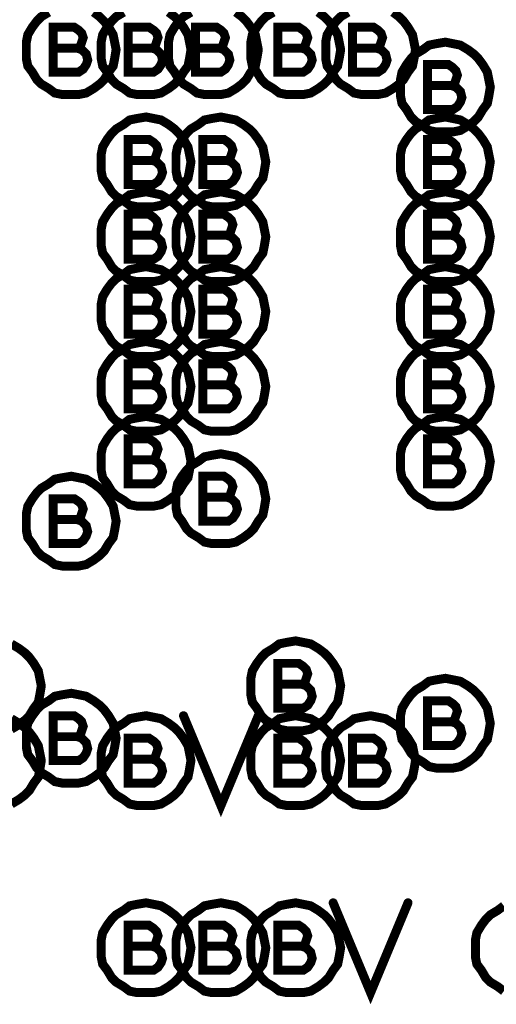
# Model space of a CAD drawing. Extents: x 28 to 61, y 24.9 to 46.
# Tile 43 of 96: x 38.121 to 38.439, y 31.397 to 32.055. Entities that reach past the tile are written whole.
import ezdxf

# ---------------------------------------------------------------- set-up
doc = ezdxf.new("R2010")
doc.units = 0
doc.layers.add('1', color=2, linetype='CONTINUOUS')

msp = doc.modelspace()

# ---------------------------------------------------------------- linework, layer by layer
at = {"layer": '1', "const_width": 0.006}
for points in [[(38.14, 32.06), (38.135, 32.057), (38.132, 32.054), (38.129, 32.05), (38.126, 32.045), (38.125, 32.04), (38.125, 32.035), (38.125, 32.029), (38.126, 32.024), (38.129, 32.02), (38.132, 32.015), (38.135, 32.012), (38.14, 32.009), (38.144, 32.006), (38.149, 32.005), (38.155, 32.005), (38.16, 32.005), (38.165, 32.006), (38.17, 32.009), (38.174, 32.012), (38.177, 32.015), (38.18, 32.02), (38.183, 32.024), (38.184, 32.029), (38.185, 32.035)], [(38.185, 32.035), (38.184, 32.04), (38.183, 32.045), (38.18, 32.05), (38.177, 32.054), (38.174, 32.057), (38.17, 32.06)], [(38.19, 32.06), (38.185, 32.057), (38.182, 32.054), (38.179, 32.05), (38.176, 32.045), (38.175, 32.04), (38.175, 32.035), (38.175, 32.029), (38.176, 32.024), (38.179, 32.02), (38.182, 32.015), (38.185, 32.012), (38.19, 32.009), (38.194, 32.006), (38.199, 32.005), (38.205, 32.005), (38.21, 32.005), (38.215, 32.006), (38.22, 32.009), (38.224, 32.012), (38.227, 32.015), (38.23, 32.02), (38.233, 32.024), (38.234, 32.029), (38.235, 32.035)], [(38.235, 32.06), (38.23, 32.057), (38.227, 32.054), (38.224, 32.05), (38.221, 32.045), (38.22, 32.04), (38.22, 32.035), (38.22, 32.029), (38.221, 32.024), (38.224, 32.02), (38.227, 32.015), (38.23, 32.012), (38.235, 32.009), (38.239, 32.006), (38.244, 32.005), (38.25, 32.005), (38.255, 32.005), (38.26, 32.006), (38.265, 32.009), (38.269, 32.012), (38.272, 32.015), (38.275, 32.02), (38.278, 32.024), (38.279, 32.029), (38.28, 32.035)], [(38.235, 32.035), (38.234, 32.04), (38.233, 32.045), (38.23, 32.05), (38.227, 32.054), (38.224, 32.057), (38.22, 32.06)], [(38.28, 32.035), (38.279, 32.04), (38.278, 32.045), (38.275, 32.05), (38.272, 32.054), (38.269, 32.057), (38.265, 32.06)], [(38.29, 32.06), (38.285, 32.057), (38.282, 32.054), (38.279, 32.05), (38.276, 32.045), (38.275, 32.04), (38.275, 32.035), (38.275, 32.029), (38.276, 32.024), (38.279, 32.02), (38.282, 32.015), (38.285, 32.012), (38.29, 32.009), (38.294, 32.006), (38.299, 32.005), (38.305, 32.005), (38.31, 32.005), (38.315, 32.006), (38.32, 32.009), (38.324, 32.012), (38.327, 32.015), (38.33, 32.02), (38.333, 32.024), (38.334, 32.029), (38.335, 32.035)], [(38.335, 32.035), (38.334, 32.04), (38.333, 32.045), (38.33, 32.05), (38.327, 32.054), (38.324, 32.057), (38.32, 32.06)], [(38.34, 32.06), (38.335, 32.057), (38.332, 32.054), (38.329, 32.05), (38.326, 32.045), (38.325, 32.04), (38.325, 32.035), (38.325, 32.029), (38.326, 32.024), (38.329, 32.02), (38.332, 32.015), (38.335, 32.012), (38.34, 32.009), (38.344, 32.006), (38.349, 32.005), (38.355, 32.005), (38.36, 32.005), (38.365, 32.006), (38.37, 32.009), (38.374, 32.012), (38.377, 32.015), (38.38, 32.02), (38.383, 32.024), (38.384, 32.029), (38.385, 32.035)], [(38.385, 32.035), (38.384, 32.04), (38.383, 32.045), (38.38, 32.05), (38.377, 32.054), (38.374, 32.057), (38.37, 32.06)], [(38.159, 32.036), (38.161, 32.037), (38.162, 32.04), (38.163, 32.043), (38.162, 32.046), (38.16, 32.048), (38.157, 32.05), (38.143, 32.05), (38.143, 32.02), (38.16, 32.02), (38.163, 32.022), (38.165, 32.025), (38.166, 32.028), (38.165, 32.032), (38.162, 32.035), (38.159, 32.036), (38.143, 32.036)], [(38.209, 32.036), (38.211, 32.037), (38.212, 32.04), (38.213, 32.043), (38.212, 32.046), (38.21, 32.048), (38.207, 32.05), (38.193, 32.05), (38.193, 32.02), (38.21, 32.02), (38.213, 32.022), (38.215, 32.025), (38.216, 32.028), (38.215, 32.032), (38.212, 32.035), (38.209, 32.036), (38.193, 32.036)], [(38.254, 32.036), (38.256, 32.037), (38.257, 32.04), (38.258, 32.043), (38.257, 32.046), (38.255, 32.048), (38.252, 32.05), (38.238, 32.05), (38.238, 32.02), (38.255, 32.02), (38.258, 32.022), (38.26, 32.025), (38.261, 32.028), (38.26, 32.032), (38.257, 32.035), (38.254, 32.036), (38.238, 32.036)], [(38.309, 32.036), (38.311, 32.037), (38.312, 32.04), (38.313, 32.043), (38.312, 32.046), (38.31, 32.048), (38.307, 32.05), (38.293, 32.05), (38.293, 32.02), (38.31, 32.02), (38.313, 32.022), (38.315, 32.025), (38.316, 32.028), (38.315, 32.032), (38.312, 32.035), (38.309, 32.036), (38.293, 32.036)], [(38.359, 32.036), (38.361, 32.037), (38.362, 32.04), (38.363, 32.043), (38.362, 32.046), (38.36, 32.048), (38.357, 32.05), (38.343, 32.05), (38.343, 32.02), (38.36, 32.02), (38.363, 32.022), (38.365, 32.025), (38.366, 32.028), (38.365, 32.032), (38.362, 32.035), (38.359, 32.036), (38.343, 32.036)], [(38.435, 32.01), (38.434, 32.015), (38.433, 32.02), (38.43, 32.025), (38.427, 32.029), (38.424, 32.032), (38.42, 32.035), (38.415, 32.038), (38.41, 32.039), (38.405, 32.04), (38.399, 32.039), (38.394, 32.038), (38.39, 32.035), (38.385, 32.032), (38.382, 32.029), (38.379, 32.025), (38.376, 32.02), (38.375, 32.015), (38.375, 32.01), (38.375, 32.004), (38.376, 31.999), (38.379, 31.995), (38.382, 31.99), (38.385, 31.987), (38.39, 31.984), (38.394, 31.981), (38.399, 31.98), (38.405, 31.98), (38.41, 31.98), (38.415, 31.981), (38.42, 31.984), (38.424, 31.987), (38.427, 31.99), (38.43, 31.995), (38.433, 31.999), (38.434, 32.004), (38.435, 32.01)], [(38.409, 32.011), (38.411, 32.012), (38.412, 32.015), (38.413, 32.018), (38.412, 32.021), (38.41, 32.023), (38.407, 32.025), (38.393, 32.025), (38.393, 31.995), (38.41, 31.995), (38.413, 31.997), (38.415, 32), (38.416, 32.003), (38.415, 32.007), (38.412, 32.01), (38.409, 32.011), (38.393, 32.011)], [(38.235, 31.96), (38.234, 31.965), (38.233, 31.97), (38.23, 31.975), (38.227, 31.979), (38.224, 31.982), (38.22, 31.985), (38.215, 31.988), (38.21, 31.989), (38.205, 31.99), (38.199, 31.989), (38.194, 31.988), (38.19, 31.985), (38.185, 31.982), (38.182, 31.979), (38.179, 31.975), (38.176, 31.97), (38.175, 31.965), (38.175, 31.96), (38.175, 31.954), (38.176, 31.949), (38.179, 31.945), (38.182, 31.94), (38.185, 31.937), (38.19, 31.934), (38.194, 31.931), (38.199, 31.93), (38.205, 31.93), (38.21, 31.93), (38.215, 31.931), (38.22, 31.934), (38.224, 31.937), (38.227, 31.94), (38.23, 31.945), (38.233, 31.949), (38.234, 31.954), (38.235, 31.96)], [(38.285, 31.96), (38.284, 31.965), (38.283, 31.97), (38.28, 31.975), (38.277, 31.979), (38.274, 31.982), (38.27, 31.985), (38.265, 31.988), (38.26, 31.989), (38.255, 31.99), (38.249, 31.989), (38.244, 31.988), (38.24, 31.985), (38.235, 31.982), (38.232, 31.979), (38.229, 31.975), (38.226, 31.97), (38.225, 31.965), (38.225, 31.96), (38.225, 31.954), (38.226, 31.949), (38.229, 31.945), (38.232, 31.94), (38.235, 31.937), (38.24, 31.934), (38.244, 31.931), (38.249, 31.93), (38.255, 31.93), (38.26, 31.93), (38.265, 31.931), (38.27, 31.934), (38.274, 31.937), (38.277, 31.94), (38.28, 31.945), (38.283, 31.949), (38.284, 31.954), (38.285, 31.96)], [(38.435, 31.96), (38.434, 31.965), (38.433, 31.97), (38.43, 31.975), (38.427, 31.979), (38.424, 31.982), (38.42, 31.985), (38.415, 31.988), (38.41, 31.989), (38.405, 31.99), (38.399, 31.989), (38.394, 31.988), (38.39, 31.985), (38.385, 31.982), (38.382, 31.979), (38.379, 31.975), (38.376, 31.97), (38.375, 31.965), (38.375, 31.96), (38.375, 31.954), (38.376, 31.949), (38.379, 31.945), (38.382, 31.94), (38.385, 31.937), (38.39, 31.934), (38.394, 31.931), (38.399, 31.93), (38.405, 31.93), (38.41, 31.93), (38.415, 31.931), (38.42, 31.934), (38.424, 31.937), (38.427, 31.94), (38.43, 31.945), (38.433, 31.949), (38.434, 31.954), (38.435, 31.96)], [(38.209, 31.961), (38.211, 31.962), (38.212, 31.965), (38.213, 31.968), (38.212, 31.971), (38.21, 31.973), (38.207, 31.975), (38.193, 31.975), (38.193, 31.945), (38.21, 31.945), (38.213, 31.947), (38.215, 31.95), (38.216, 31.953), (38.215, 31.957), (38.212, 31.96), (38.209, 31.961), (38.193, 31.961)], [(38.259, 31.961), (38.261, 31.962), (38.262, 31.965), (38.263, 31.968), (38.262, 31.971), (38.26, 31.973), (38.257, 31.975), (38.243, 31.975), (38.243, 31.945), (38.26, 31.945), (38.263, 31.947), (38.265, 31.95), (38.266, 31.953), (38.265, 31.957), (38.262, 31.96), (38.259, 31.961), (38.243, 31.961)], [(38.409, 31.961), (38.411, 31.962), (38.412, 31.965), (38.413, 31.968), (38.412, 31.971), (38.41, 31.973), (38.407, 31.975), (38.393, 31.975), (38.393, 31.945), (38.41, 31.945), (38.413, 31.947), (38.415, 31.95), (38.416, 31.953), (38.415, 31.957), (38.412, 31.96), (38.409, 31.961), (38.393, 31.961)], [(38.235, 31.91), (38.234, 31.915), (38.233, 31.92), (38.23, 31.925), (38.227, 31.929), (38.224, 31.932), (38.22, 31.935), (38.215, 31.938), (38.21, 31.939), (38.205, 31.94), (38.199, 31.939), (38.194, 31.938), (38.19, 31.935), (38.185, 31.932), (38.182, 31.929), (38.179, 31.925), (38.176, 31.92), (38.175, 31.915), (38.175, 31.91), (38.175, 31.904), (38.176, 31.899), (38.179, 31.895), (38.182, 31.89), (38.185, 31.887), (38.19, 31.884), (38.194, 31.881), (38.199, 31.88), (38.205, 31.88), (38.21, 31.88), (38.215, 31.881), (38.22, 31.884), (38.224, 31.887), (38.227, 31.89), (38.23, 31.895), (38.233, 31.899), (38.234, 31.904), (38.235, 31.91)], [(38.285, 31.91), (38.284, 31.915), (38.283, 31.92), (38.28, 31.925), (38.277, 31.929), (38.274, 31.932), (38.27, 31.935), (38.265, 31.938), (38.26, 31.939), (38.255, 31.94), (38.249, 31.939), (38.244, 31.938), (38.24, 31.935), (38.235, 31.932), (38.232, 31.929), (38.229, 31.925), (38.226, 31.92), (38.225, 31.915), (38.225, 31.91), (38.225, 31.904), (38.226, 31.899), (38.229, 31.895), (38.232, 31.89), (38.235, 31.887), (38.24, 31.884), (38.244, 31.881), (38.249, 31.88), (38.255, 31.88), (38.26, 31.88), (38.265, 31.881), (38.27, 31.884), (38.274, 31.887), (38.277, 31.89), (38.28, 31.895), (38.283, 31.899), (38.284, 31.904), (38.285, 31.91)], [(38.435, 31.91), (38.434, 31.915), (38.433, 31.92), (38.43, 31.925), (38.427, 31.929), (38.424, 31.932), (38.42, 31.935), (38.415, 31.938), (38.41, 31.939), (38.405, 31.94), (38.399, 31.939), (38.394, 31.938), (38.39, 31.935), (38.385, 31.932), (38.382, 31.929), (38.379, 31.925), (38.376, 31.92), (38.375, 31.915), (38.375, 31.91), (38.375, 31.904), (38.376, 31.899), (38.379, 31.895), (38.382, 31.89), (38.385, 31.887), (38.39, 31.884), (38.394, 31.881), (38.399, 31.88), (38.405, 31.88), (38.41, 31.88), (38.415, 31.881), (38.42, 31.884), (38.424, 31.887), (38.427, 31.89), (38.43, 31.895), (38.433, 31.899), (38.434, 31.904), (38.435, 31.91)], [(38.209, 31.911), (38.211, 31.912), (38.212, 31.915), (38.213, 31.918), (38.212, 31.921), (38.21, 31.923), (38.207, 31.925), (38.193, 31.925), (38.193, 31.895), (38.21, 31.895), (38.213, 31.897), (38.215, 31.9), (38.216, 31.903), (38.215, 31.907), (38.212, 31.91), (38.209, 31.911), (38.193, 31.911)], [(38.259, 31.911), (38.261, 31.912), (38.262, 31.915), (38.263, 31.918), (38.262, 31.921), (38.26, 31.923), (38.257, 31.925), (38.243, 31.925), (38.243, 31.895), (38.26, 31.895), (38.263, 31.897), (38.265, 31.9), (38.266, 31.903), (38.265, 31.907), (38.262, 31.91), (38.259, 31.911), (38.243, 31.911)], [(38.409, 31.911), (38.411, 31.912), (38.412, 31.915), (38.413, 31.918), (38.412, 31.921), (38.41, 31.923), (38.407, 31.925), (38.393, 31.925), (38.393, 31.895), (38.41, 31.895), (38.413, 31.897), (38.415, 31.9), (38.416, 31.903), (38.415, 31.907), (38.412, 31.91), (38.409, 31.911), (38.393, 31.911)], [(38.235, 31.86), (38.234, 31.865), (38.233, 31.87), (38.23, 31.875), (38.227, 31.879), (38.224, 31.882), (38.22, 31.885), (38.215, 31.888), (38.21, 31.889), (38.205, 31.89), (38.199, 31.889), (38.194, 31.888), (38.19, 31.885), (38.185, 31.882), (38.182, 31.879), (38.179, 31.875), (38.176, 31.87), (38.175, 31.865), (38.175, 31.86), (38.175, 31.854), (38.176, 31.849), (38.179, 31.845), (38.182, 31.84), (38.185, 31.837), (38.19, 31.834), (38.194, 31.831), (38.199, 31.83), (38.205, 31.83), (38.21, 31.83), (38.215, 31.831), (38.22, 31.834), (38.224, 31.837), (38.227, 31.84), (38.23, 31.845), (38.233, 31.849), (38.234, 31.854), (38.235, 31.86)], [(38.285, 31.86), (38.284, 31.865), (38.283, 31.87), (38.28, 31.875), (38.277, 31.879), (38.274, 31.882), (38.27, 31.885), (38.265, 31.888), (38.26, 31.889), (38.255, 31.89), (38.249, 31.889), (38.244, 31.888), (38.24, 31.885), (38.235, 31.882), (38.232, 31.879), (38.229, 31.875), (38.226, 31.87), (38.225, 31.865), (38.225, 31.86), (38.225, 31.854), (38.226, 31.849), (38.229, 31.845), (38.232, 31.84), (38.235, 31.837), (38.24, 31.834), (38.244, 31.831), (38.249, 31.83), (38.255, 31.83), (38.26, 31.83), (38.265, 31.831), (38.27, 31.834), (38.274, 31.837), (38.277, 31.84), (38.28, 31.845), (38.283, 31.849), (38.284, 31.854), (38.285, 31.86)], [(38.435, 31.86), (38.434, 31.865), (38.433, 31.87), (38.43, 31.875), (38.427, 31.879), (38.424, 31.882), (38.42, 31.885), (38.415, 31.888), (38.41, 31.889), (38.405, 31.89), (38.399, 31.889), (38.394, 31.888), (38.39, 31.885), (38.385, 31.882), (38.382, 31.879), (38.379, 31.875), (38.376, 31.87), (38.375, 31.865), (38.375, 31.86), (38.375, 31.854), (38.376, 31.849), (38.379, 31.845), (38.382, 31.84), (38.385, 31.837), (38.39, 31.834), (38.394, 31.831), (38.399, 31.83), (38.405, 31.83), (38.41, 31.83), (38.415, 31.831), (38.42, 31.834), (38.424, 31.837), (38.427, 31.84), (38.43, 31.845), (38.433, 31.849), (38.434, 31.854), (38.435, 31.86)], [(38.209, 31.861), (38.211, 31.862), (38.212, 31.865), (38.213, 31.868), (38.212, 31.871), (38.21, 31.873), (38.207, 31.875), (38.193, 31.875), (38.193, 31.845), (38.21, 31.845), (38.213, 31.847), (38.215, 31.85), (38.216, 31.853), (38.215, 31.857), (38.212, 31.86), (38.209, 31.861), (38.193, 31.861)], [(38.259, 31.861), (38.261, 31.862), (38.262, 31.865), (38.263, 31.868), (38.262, 31.871), (38.26, 31.873), (38.257, 31.875), (38.243, 31.875), (38.243, 31.845), (38.26, 31.845), (38.263, 31.847), (38.265, 31.85), (38.266, 31.853), (38.265, 31.857), (38.262, 31.86), (38.259, 31.861), (38.243, 31.861)], [(38.409, 31.861), (38.411, 31.862), (38.412, 31.865), (38.413, 31.868), (38.412, 31.871), (38.41, 31.873), (38.407, 31.875), (38.393, 31.875), (38.393, 31.845), (38.41, 31.845), (38.413, 31.847), (38.415, 31.85), (38.416, 31.853), (38.415, 31.857), (38.412, 31.86), (38.409, 31.861), (38.393, 31.861)], [(38.235, 31.81), (38.234, 31.815), (38.233, 31.82), (38.23, 31.825), (38.227, 31.829), (38.224, 31.832), (38.22, 31.835), (38.215, 31.838), (38.21, 31.839), (38.205, 31.84), (38.199, 31.839), (38.194, 31.838), (38.19, 31.835), (38.185, 31.832), (38.182, 31.829), (38.179, 31.825), (38.176, 31.82), (38.175, 31.815), (38.175, 31.81), (38.175, 31.804), (38.176, 31.799), (38.179, 31.795), (38.182, 31.79), (38.185, 31.787), (38.19, 31.784), (38.194, 31.781), (38.199, 31.78), (38.205, 31.78), (38.21, 31.78), (38.215, 31.781), (38.22, 31.784), (38.224, 31.787), (38.227, 31.79), (38.23, 31.795), (38.233, 31.799), (38.234, 31.804), (38.235, 31.81)], [(38.285, 31.81), (38.284, 31.815), (38.283, 31.82), (38.28, 31.825), (38.277, 31.829), (38.274, 31.832), (38.27, 31.835), (38.265, 31.838), (38.26, 31.839), (38.255, 31.84), (38.249, 31.839), (38.244, 31.838), (38.24, 31.835), (38.235, 31.832), (38.232, 31.829), (38.229, 31.825), (38.226, 31.82), (38.225, 31.815), (38.225, 31.81), (38.225, 31.804), (38.226, 31.799), (38.229, 31.795), (38.232, 31.79), (38.235, 31.787), (38.24, 31.784), (38.244, 31.781), (38.249, 31.78), (38.255, 31.78), (38.26, 31.78), (38.265, 31.781), (38.27, 31.784), (38.274, 31.787), (38.277, 31.79), (38.28, 31.795), (38.283, 31.799), (38.284, 31.804), (38.285, 31.81)], [(38.435, 31.81), (38.434, 31.815), (38.433, 31.82), (38.43, 31.825), (38.427, 31.829), (38.424, 31.832), (38.42, 31.835), (38.415, 31.838), (38.41, 31.839), (38.405, 31.84), (38.399, 31.839), (38.394, 31.838), (38.39, 31.835), (38.385, 31.832), (38.382, 31.829), (38.379, 31.825), (38.376, 31.82), (38.375, 31.815), (38.375, 31.81), (38.375, 31.804), (38.376, 31.799), (38.379, 31.795), (38.382, 31.79), (38.385, 31.787), (38.39, 31.784), (38.394, 31.781), (38.399, 31.78), (38.405, 31.78), (38.41, 31.78), (38.415, 31.781), (38.42, 31.784), (38.424, 31.787), (38.427, 31.79), (38.43, 31.795), (38.433, 31.799), (38.434, 31.804), (38.435, 31.81)], [(38.209, 31.811), (38.211, 31.812), (38.212, 31.815), (38.213, 31.818), (38.212, 31.821), (38.21, 31.823), (38.207, 31.825), (38.193, 31.825), (38.193, 31.795), (38.21, 31.795), (38.213, 31.797), (38.215, 31.8), (38.216, 31.803), (38.215, 31.807), (38.212, 31.81), (38.209, 31.811), (38.193, 31.811)], [(38.259, 31.811), (38.261, 31.812), (38.262, 31.815), (38.263, 31.818), (38.262, 31.821), (38.26, 31.823), (38.257, 31.825), (38.243, 31.825), (38.243, 31.795), (38.26, 31.795), (38.263, 31.797), (38.265, 31.8), (38.266, 31.803), (38.265, 31.807), (38.262, 31.81), (38.259, 31.811), (38.243, 31.811)], [(38.409, 31.811), (38.411, 31.812), (38.412, 31.815), (38.413, 31.818), (38.412, 31.821), (38.41, 31.823), (38.407, 31.825), (38.393, 31.825), (38.393, 31.795), (38.41, 31.795), (38.413, 31.797), (38.415, 31.8), (38.416, 31.803), (38.415, 31.807), (38.412, 31.81), (38.409, 31.811), (38.393, 31.811)], [(38.235, 31.76), (38.234, 31.765), (38.233, 31.77), (38.23, 31.775), (38.227, 31.779), (38.224, 31.782), (38.22, 31.785), (38.215, 31.788), (38.21, 31.789), (38.205, 31.79), (38.199, 31.789), (38.194, 31.788), (38.19, 31.785), (38.185, 31.782), (38.182, 31.779), (38.179, 31.775), (38.176, 31.77), (38.175, 31.765), (38.175, 31.76), (38.175, 31.754), (38.176, 31.749), (38.179, 31.745), (38.182, 31.74), (38.185, 31.737), (38.19, 31.734), (38.194, 31.731), (38.199, 31.73), (38.205, 31.73), (38.21, 31.73), (38.215, 31.731), (38.22, 31.734), (38.224, 31.737), (38.227, 31.74), (38.23, 31.745), (38.233, 31.749), (38.234, 31.754), (38.235, 31.76)], [(38.435, 31.76), (38.434, 31.765), (38.433, 31.77), (38.43, 31.775), (38.427, 31.779), (38.424, 31.782), (38.42, 31.785), (38.415, 31.788), (38.41, 31.789), (38.405, 31.79), (38.399, 31.789), (38.394, 31.788), (38.39, 31.785), (38.385, 31.782), (38.382, 31.779), (38.379, 31.775), (38.376, 31.77), (38.375, 31.765), (38.375, 31.76), (38.375, 31.754), (38.376, 31.749), (38.379, 31.745), (38.382, 31.74), (38.385, 31.737), (38.39, 31.734), (38.394, 31.731), (38.399, 31.73), (38.405, 31.73), (38.41, 31.73), (38.415, 31.731), (38.42, 31.734), (38.424, 31.737), (38.427, 31.74), (38.43, 31.745), (38.433, 31.749), (38.434, 31.754), (38.435, 31.76)], [(38.209, 31.761), (38.211, 31.762), (38.212, 31.765), (38.213, 31.768), (38.212, 31.771), (38.21, 31.773), (38.207, 31.775), (38.193, 31.775), (38.193, 31.745), (38.21, 31.745), (38.213, 31.747), (38.215, 31.75), (38.216, 31.753), (38.215, 31.757), (38.212, 31.76), (38.209, 31.761), (38.193, 31.761)], [(38.409, 31.761), (38.411, 31.762), (38.412, 31.765), (38.413, 31.768), (38.412, 31.771), (38.41, 31.773), (38.407, 31.775), (38.393, 31.775), (38.393, 31.745), (38.41, 31.745), (38.413, 31.747), (38.415, 31.75), (38.416, 31.753), (38.415, 31.757), (38.412, 31.76), (38.409, 31.761), (38.393, 31.761)], [(38.285, 31.735), (38.284, 31.74), (38.283, 31.745), (38.28, 31.75), (38.277, 31.754), (38.274, 31.757), (38.27, 31.76), (38.265, 31.763), (38.26, 31.764), (38.255, 31.765), (38.249, 31.764), (38.244, 31.763), (38.24, 31.76), (38.235, 31.757), (38.232, 31.754), (38.229, 31.75), (38.226, 31.745), (38.225, 31.74), (38.225, 31.735), (38.225, 31.729), (38.226, 31.724), (38.229, 31.72), (38.232, 31.715), (38.235, 31.712), (38.24, 31.709), (38.244, 31.706), (38.249, 31.705), (38.255, 31.705), (38.26, 31.705), (38.265, 31.706), (38.27, 31.709), (38.274, 31.712), (38.277, 31.715), (38.28, 31.72), (38.283, 31.724), (38.284, 31.729), (38.285, 31.735)], [(38.185, 31.72), (38.184, 31.725), (38.183, 31.73), (38.18, 31.735), (38.177, 31.739), (38.174, 31.742), (38.17, 31.745), (38.165, 31.748), (38.16, 31.749), (38.155, 31.75), (38.149, 31.749), (38.144, 31.748), (38.14, 31.745), (38.135, 31.742), (38.132, 31.739), (38.129, 31.735), (38.126, 31.73), (38.125, 31.725), (38.125, 31.72), (38.125, 31.714), (38.126, 31.709), (38.129, 31.705), (38.132, 31.7), (38.135, 31.697), (38.14, 31.694), (38.144, 31.691), (38.149, 31.69), (38.155, 31.69), (38.16, 31.69), (38.165, 31.691), (38.17, 31.694), (38.174, 31.697), (38.177, 31.7), (38.18, 31.705), (38.183, 31.709), (38.184, 31.714), (38.185, 31.72)], [(38.259, 31.736), (38.261, 31.737), (38.262, 31.74), (38.263, 31.743), (38.262, 31.746), (38.26, 31.748), (38.257, 31.75), (38.243, 31.75), (38.243, 31.72), (38.26, 31.72), (38.263, 31.722), (38.265, 31.725), (38.266, 31.728), (38.265, 31.732), (38.262, 31.735), (38.259, 31.736), (38.243, 31.736)], [(38.159, 31.721), (38.161, 31.722), (38.162, 31.725), (38.163, 31.728), (38.162, 31.731), (38.16, 31.733), (38.157, 31.735), (38.143, 31.735), (38.143, 31.705), (38.16, 31.705), (38.163, 31.707), (38.165, 31.71), (38.166, 31.713), (38.165, 31.717), (38.162, 31.72), (38.159, 31.721), (38.143, 31.721)], [(38.135, 31.61), (38.134, 31.615), (38.133, 31.62), (38.13, 31.625), (38.127, 31.629), (38.124, 31.632), (38.12, 31.635), (38.115, 31.638)], [(38.335, 31.61), (38.334, 31.615), (38.333, 31.62), (38.33, 31.625), (38.327, 31.629), (38.324, 31.632), (38.32, 31.635), (38.315, 31.638), (38.31, 31.639), (38.305, 31.64), (38.299, 31.639), (38.294, 31.638), (38.29, 31.635), (38.285, 31.632), (38.282, 31.629), (38.279, 31.625), (38.276, 31.62), (38.275, 31.615), (38.275, 31.61), (38.275, 31.604), (38.276, 31.599), (38.279, 31.595), (38.282, 31.59), (38.285, 31.587), (38.29, 31.584), (38.294, 31.581), (38.299, 31.58), (38.305, 31.58), (38.31, 31.58), (38.315, 31.581), (38.32, 31.584), (38.324, 31.587), (38.327, 31.59), (38.33, 31.595), (38.333, 31.599), (38.334, 31.604), (38.335, 31.61)], [(38.309, 31.611), (38.311, 31.612), (38.312, 31.615), (38.313, 31.618), (38.312, 31.621), (38.31, 31.623), (38.307, 31.625), (38.293, 31.625), (38.293, 31.595), (38.31, 31.595), (38.313, 31.597), (38.315, 31.6), (38.316, 31.603), (38.315, 31.607), (38.312, 31.61), (38.309, 31.611), (38.293, 31.611)], [(38.435, 31.585), (38.434, 31.59), (38.433, 31.595), (38.43, 31.6), (38.427, 31.604), (38.424, 31.607), (38.42, 31.61), (38.415, 31.613), (38.41, 31.614), (38.405, 31.615), (38.399, 31.614), (38.394, 31.613), (38.39, 31.61), (38.385, 31.607), (38.382, 31.604), (38.379, 31.6), (38.376, 31.595), (38.375, 31.59), (38.375, 31.585), (38.375, 31.579), (38.376, 31.574), (38.379, 31.57), (38.382, 31.565), (38.385, 31.562), (38.39, 31.559), (38.394, 31.556), (38.399, 31.555), (38.405, 31.555), (38.41, 31.555), (38.415, 31.556), (38.42, 31.559), (38.424, 31.562), (38.427, 31.565), (38.43, 31.57), (38.433, 31.574), (38.434, 31.579), (38.435, 31.585)], [(38.115, 31.581), (38.12, 31.584), (38.124, 31.587), (38.127, 31.59), (38.13, 31.595), (38.133, 31.599), (38.134, 31.604), (38.135, 31.61)], [(38.185, 31.575), (38.184, 31.58), (38.183, 31.585), (38.18, 31.59), (38.177, 31.594), (38.174, 31.597), (38.17, 31.6), (38.165, 31.603), (38.16, 31.604), (38.155, 31.605), (38.149, 31.604), (38.144, 31.603), (38.14, 31.6), (38.135, 31.597), (38.132, 31.594), (38.129, 31.59), (38.126, 31.585), (38.125, 31.58), (38.125, 31.575), (38.125, 31.569), (38.126, 31.564), (38.129, 31.56), (38.132, 31.555), (38.135, 31.552), (38.14, 31.549), (38.144, 31.546), (38.149, 31.545), (38.155, 31.545), (38.16, 31.545), (38.165, 31.546), (38.17, 31.549), (38.174, 31.552), (38.177, 31.555), (38.18, 31.56), (38.183, 31.564), (38.184, 31.569), (38.185, 31.575)], [(38.409, 31.586), (38.411, 31.587), (38.412, 31.59), (38.413, 31.593), (38.412, 31.596), (38.41, 31.598), (38.407, 31.6), (38.393, 31.6), (38.393, 31.57), (38.41, 31.57), (38.413, 31.572), (38.415, 31.575), (38.416, 31.578), (38.415, 31.582), (38.412, 31.585), (38.409, 31.586), (38.393, 31.586)], [(38.135, 31.56), (38.134, 31.565), (38.133, 31.57), (38.13, 31.575), (38.127, 31.579), (38.124, 31.582), (38.12, 31.585), (38.115, 31.588)], [(38.159, 31.576), (38.161, 31.577), (38.162, 31.58), (38.163, 31.583), (38.162, 31.586), (38.16, 31.588), (38.157, 31.59), (38.143, 31.59), (38.143, 31.56), (38.16, 31.56), (38.163, 31.562), (38.165, 31.565), (38.166, 31.568), (38.165, 31.572), (38.162, 31.575), (38.159, 31.576), (38.143, 31.576)], [(38.235, 31.56), (38.234, 31.565), (38.233, 31.57), (38.23, 31.575), (38.227, 31.579), (38.224, 31.582), (38.22, 31.585), (38.215, 31.588), (38.21, 31.589), (38.205, 31.59), (38.199, 31.589), (38.194, 31.588), (38.19, 31.585), (38.185, 31.582), (38.182, 31.579), (38.179, 31.575), (38.176, 31.57), (38.175, 31.565), (38.175, 31.56), (38.175, 31.554), (38.176, 31.549), (38.179, 31.545), (38.182, 31.54), (38.185, 31.537), (38.19, 31.534), (38.194, 31.531), (38.199, 31.53), (38.205, 31.53), (38.21, 31.53), (38.215, 31.531), (38.22, 31.534), (38.224, 31.537), (38.227, 31.54), (38.23, 31.545), (38.233, 31.549), (38.234, 31.554), (38.235, 31.56)], [(38.23, 31.59), (38.255, 31.53), (38.28, 31.59)], [(38.335, 31.56), (38.334, 31.565), (38.333, 31.57), (38.33, 31.575), (38.327, 31.579), (38.324, 31.582), (38.32, 31.585), (38.315, 31.588), (38.31, 31.589), (38.305, 31.59), (38.299, 31.589), (38.294, 31.588), (38.29, 31.585), (38.285, 31.582), (38.282, 31.579), (38.279, 31.575), (38.276, 31.57), (38.275, 31.565), (38.275, 31.56), (38.275, 31.554), (38.276, 31.549), (38.279, 31.545), (38.282, 31.54), (38.285, 31.537), (38.29, 31.534), (38.294, 31.531), (38.299, 31.53), (38.305, 31.53), (38.31, 31.53), (38.315, 31.531), (38.32, 31.534), (38.324, 31.537), (38.327, 31.54), (38.33, 31.545), (38.333, 31.549), (38.334, 31.554), (38.335, 31.56)], [(38.385, 31.56), (38.384, 31.565), (38.383, 31.57), (38.38, 31.575), (38.377, 31.579), (38.374, 31.582), (38.37, 31.585), (38.365, 31.588), (38.36, 31.589), (38.355, 31.59), (38.349, 31.589), (38.344, 31.588), (38.34, 31.585), (38.335, 31.582), (38.332, 31.579), (38.329, 31.575), (38.326, 31.57), (38.325, 31.565), (38.325, 31.56), (38.325, 31.554), (38.326, 31.549), (38.329, 31.545), (38.332, 31.54), (38.335, 31.537), (38.34, 31.534), (38.344, 31.531), (38.349, 31.53), (38.355, 31.53), (38.36, 31.53), (38.365, 31.531), (38.37, 31.534), (38.374, 31.537), (38.377, 31.54), (38.38, 31.545), (38.383, 31.549), (38.384, 31.554), (38.385, 31.56)], [(38.209, 31.561), (38.211, 31.562), (38.212, 31.565), (38.213, 31.568), (38.212, 31.571), (38.21, 31.573), (38.207, 31.575), (38.193, 31.575), (38.193, 31.545), (38.21, 31.545), (38.213, 31.547), (38.215, 31.55), (38.216, 31.553), (38.215, 31.557), (38.212, 31.56), (38.209, 31.561), (38.193, 31.561)], [(38.309, 31.561), (38.311, 31.562), (38.312, 31.565), (38.313, 31.568), (38.312, 31.571), (38.31, 31.573), (38.307, 31.575), (38.293, 31.575), (38.293, 31.545), (38.31, 31.545), (38.313, 31.547), (38.315, 31.55), (38.316, 31.553), (38.315, 31.557), (38.312, 31.56), (38.309, 31.561), (38.293, 31.561)], [(38.359, 31.561), (38.361, 31.562), (38.362, 31.565), (38.363, 31.568), (38.362, 31.571), (38.36, 31.573), (38.357, 31.575), (38.343, 31.575), (38.343, 31.545), (38.36, 31.545), (38.363, 31.547), (38.365, 31.55), (38.366, 31.553), (38.365, 31.557), (38.362, 31.56), (38.359, 31.561), (38.343, 31.561)], [(38.115, 31.531), (38.12, 31.534), (38.124, 31.537), (38.127, 31.54), (38.13, 31.545), (38.133, 31.549), (38.134, 31.554), (38.135, 31.56)], [(38.235, 31.435), (38.234, 31.44), (38.233, 31.445), (38.23, 31.45), (38.227, 31.454), (38.224, 31.457), (38.22, 31.46), (38.215, 31.463), (38.21, 31.464), (38.205, 31.465), (38.199, 31.464), (38.194, 31.463), (38.19, 31.46), (38.185, 31.457), (38.182, 31.454), (38.179, 31.45), (38.176, 31.445), (38.175, 31.44), (38.175, 31.435), (38.175, 31.429), (38.176, 31.424), (38.179, 31.42), (38.182, 31.415), (38.185, 31.412), (38.19, 31.409), (38.194, 31.406), (38.199, 31.405), (38.205, 31.405), (38.21, 31.405), (38.215, 31.406), (38.22, 31.409), (38.224, 31.412), (38.227, 31.415), (38.23, 31.42), (38.233, 31.424), (38.234, 31.429), (38.235, 31.435)], [(38.285, 31.435), (38.284, 31.44), (38.283, 31.445), (38.28, 31.45), (38.277, 31.454), (38.274, 31.457), (38.27, 31.46), (38.265, 31.463), (38.26, 31.464), (38.255, 31.465), (38.249, 31.464), (38.244, 31.463), (38.24, 31.46), (38.235, 31.457), (38.232, 31.454), (38.229, 31.45), (38.226, 31.445), (38.225, 31.44), (38.225, 31.435), (38.225, 31.429), (38.226, 31.424), (38.229, 31.42), (38.232, 31.415), (38.235, 31.412), (38.24, 31.409), (38.244, 31.406), (38.249, 31.405), (38.255, 31.405), (38.26, 31.405), (38.265, 31.406), (38.27, 31.409), (38.274, 31.412), (38.277, 31.415), (38.28, 31.42), (38.283, 31.424), (38.284, 31.429), (38.285, 31.435)], [(38.335, 31.435), (38.334, 31.44), (38.333, 31.445), (38.33, 31.45), (38.327, 31.454), (38.324, 31.457), (38.32, 31.46), (38.315, 31.463), (38.31, 31.464), (38.305, 31.465), (38.299, 31.464), (38.294, 31.463), (38.29, 31.46), (38.285, 31.457), (38.282, 31.454), (38.279, 31.45), (38.276, 31.445), (38.275, 31.44), (38.275, 31.435), (38.275, 31.429), (38.276, 31.424), (38.279, 31.42), (38.282, 31.415), (38.285, 31.412), (38.29, 31.409), (38.294, 31.406), (38.299, 31.405), (38.305, 31.405), (38.31, 31.405), (38.315, 31.406), (38.32, 31.409), (38.324, 31.412), (38.327, 31.415), (38.33, 31.42), (38.333, 31.424), (38.334, 31.429), (38.335, 31.435)], [(38.33, 31.465), (38.355, 31.405), (38.38, 31.465)], [(38.444, 31.463), (38.44, 31.46), (38.435, 31.457), (38.432, 31.454), (38.429, 31.45), (38.426, 31.445), (38.425, 31.44), (38.425, 31.435), (38.425, 31.429), (38.426, 31.424), (38.429, 31.42), (38.432, 31.415), (38.435, 31.412), (38.44, 31.409), (38.444, 31.406)], [(38.209, 31.436), (38.211, 31.437), (38.212, 31.44), (38.213, 31.443), (38.212, 31.446), (38.21, 31.448), (38.207, 31.45), (38.193, 31.45), (38.193, 31.42), (38.21, 31.42), (38.213, 31.422), (38.215, 31.425), (38.216, 31.428), (38.215, 31.432), (38.212, 31.435), (38.209, 31.436), (38.193, 31.436)], [(38.259, 31.436), (38.261, 31.437), (38.262, 31.44), (38.263, 31.443), (38.262, 31.446), (38.26, 31.448), (38.257, 31.45), (38.243, 31.45), (38.243, 31.42), (38.26, 31.42), (38.263, 31.422), (38.265, 31.425), (38.266, 31.428), (38.265, 31.432), (38.262, 31.435), (38.259, 31.436), (38.243, 31.436)], [(38.309, 31.436), (38.311, 31.437), (38.312, 31.44), (38.313, 31.443), (38.312, 31.446), (38.31, 31.448), (38.307, 31.45), (38.293, 31.45), (38.293, 31.42), (38.31, 31.42), (38.313, 31.422), (38.315, 31.425), (38.316, 31.428), (38.315, 31.432), (38.312, 31.435), (38.309, 31.436), (38.293, 31.436)]]:
    msp.add_lwpolyline(points, dxfattribs=at)
at = {"layer": '1', "const_width": 0.003}
for points in [[(38.1445, 32.036, 1), (38.1415, 32.036, 1)], [(38.1605, 32.036, 1), (38.1575, 32.036, 1)], [(38.1865, 32.035, 1), (38.1835, 32.035, 1)], [(38.1865, 32.035, 1), (38.1835, 32.035, 1)], [(38.1945, 32.036, 1), (38.1915, 32.036, 1)], [(38.2105, 32.036, 1), (38.2075, 32.036, 1)], [(38.2365, 32.035, 1), (38.2335, 32.035, 1)], [(38.2365, 32.035, 1), (38.2335, 32.035, 1)], [(38.2395, 32.036, 1), (38.2365, 32.036, 1)], [(38.2555, 32.036, 1), (38.2525, 32.036, 1)], [(38.2815, 32.035, 1), (38.2785, 32.035, 1)], [(38.2815, 32.035, 1), (38.2785, 32.035, 1)], [(38.2945, 32.036, 1), (38.2915, 32.036, 1)], [(38.3105, 32.036, 1), (38.3075, 32.036, 1)], [(38.3365, 32.035, 1), (38.3335, 32.035, 1)], [(38.3365, 32.035, 1), (38.3335, 32.035, 1)], [(38.3445, 32.036, 1), (38.3415, 32.036, 1)], [(38.3605, 32.036, 1), (38.3575, 32.036, 1)], [(38.3865, 32.035, 1), (38.3835, 32.035, 1)], [(38.3865, 32.035, 1), (38.3835, 32.035, 1)], [(38.3945, 32.011, 1), (38.3915, 32.011, 1)], [(38.4105, 32.011, 1), (38.4075, 32.011, 1)], [(38.4365, 32.01, 1), (38.4335, 32.01, 1)], [(38.4365, 32.01, 1), (38.4335, 32.01, 1)], [(38.1945, 31.961, 1), (38.1915, 31.961, 1)], [(38.2105, 31.961, 1), (38.2075, 31.961, 1)], [(38.2365, 31.96, 1), (38.2335, 31.96, 1)], [(38.2365, 31.96, 1), (38.2335, 31.96, 1)], [(38.2445, 31.961, 1), (38.2415, 31.961, 1)], [(38.2605, 31.961, 1), (38.2575, 31.961, 1)], [(38.2865, 31.96, 1), (38.2835, 31.96, 1)], [(38.2865, 31.96, 1), (38.2835, 31.96, 1)], [(38.3945, 31.961, 1), (38.3915, 31.961, 1)], [(38.4105, 31.961, 1), (38.4075, 31.961, 1)], [(38.4365, 31.96, 1), (38.4335, 31.96, 1)], [(38.4365, 31.96, 1), (38.4335, 31.96, 1)], [(38.1945, 31.911, 1), (38.1915, 31.911, 1)], [(38.2105, 31.911, 1), (38.2075, 31.911, 1)], [(38.2365, 31.91, 1), (38.2335, 31.91, 1)], [(38.2365, 31.91, 1), (38.2335, 31.91, 1)], [(38.2445, 31.911, 1), (38.2415, 31.911, 1)], [(38.2605, 31.911, 1), (38.2575, 31.911, 1)], [(38.2865, 31.91, 1), (38.2835, 31.91, 1)], [(38.2865, 31.91, 1), (38.2835, 31.91, 1)], [(38.3945, 31.911, 1), (38.3915, 31.911, 1)], [(38.4105, 31.911, 1), (38.4075, 31.911, 1)], [(38.4365, 31.91, 1), (38.4335, 31.91, 1)], [(38.4365, 31.91, 1), (38.4335, 31.91, 1)], [(38.1945, 31.861, 1), (38.1915, 31.861, 1)], [(38.2105, 31.861, 1), (38.2075, 31.861, 1)], [(38.2445, 31.861, 1), (38.2415, 31.861, 1)], [(38.2605, 31.861, 1), (38.2575, 31.861, 1)], [(38.3945, 31.861, 1), (38.3915, 31.861, 1)], [(38.4105, 31.861, 1), (38.4075, 31.861, 1)], [(38.2365, 31.86, 1), (38.2335, 31.86, 1)], [(38.2365, 31.86, 1), (38.2335, 31.86, 1)], [(38.2865, 31.86, 1), (38.2835, 31.86, 1)], [(38.2865, 31.86, 1), (38.2835, 31.86, 1)], [(38.4365, 31.86, 1), (38.4335, 31.86, 1)], [(38.4365, 31.86, 1), (38.4335, 31.86, 1)], [(38.1945, 31.811, 1), (38.1915, 31.811, 1)], [(38.2105, 31.811, 1), (38.2075, 31.811, 1)], [(38.2365, 31.81, 1), (38.2335, 31.81, 1)], [(38.2365, 31.81, 1), (38.2335, 31.81, 1)], [(38.2445, 31.811, 1), (38.2415, 31.811, 1)], [(38.2605, 31.811, 1), (38.2575, 31.811, 1)], [(38.2865, 31.81, 1), (38.2835, 31.81, 1)], [(38.2865, 31.81, 1), (38.2835, 31.81, 1)], [(38.3945, 31.811, 1), (38.3915, 31.811, 1)], [(38.4105, 31.811, 1), (38.4075, 31.811, 1)], [(38.4365, 31.81, 1), (38.4335, 31.81, 1)], [(38.4365, 31.81, 1), (38.4335, 31.81, 1)], [(38.1945, 31.761, 1), (38.1915, 31.761, 1)], [(38.2105, 31.761, 1), (38.2075, 31.761, 1)], [(38.2365, 31.76, 1), (38.2335, 31.76, 1)], [(38.2365, 31.76, 1), (38.2335, 31.76, 1)], [(38.3945, 31.761, 1), (38.3915, 31.761, 1)], [(38.4105, 31.761, 1), (38.4075, 31.761, 1)], [(38.4365, 31.76, 1), (38.4335, 31.76, 1)], [(38.4365, 31.76, 1), (38.4335, 31.76, 1)], [(38.2445, 31.736, 1), (38.2415, 31.736, 1)], [(38.2605, 31.736, 1), (38.2575, 31.736, 1)], [(38.2865, 31.735, 1), (38.2835, 31.735, 1)], [(38.2865, 31.735, 1), (38.2835, 31.735, 1)], [(38.1445, 31.721, 1), (38.1415, 31.721, 1)], [(38.1605, 31.721, 1), (38.1575, 31.721, 1)], [(38.1865, 31.72, 1), (38.1835, 31.72, 1)], [(38.1865, 31.72, 1), (38.1835, 31.72, 1)], [(38.2945, 31.611, 1), (38.2915, 31.611, 1)], [(38.3105, 31.611, 1), (38.3075, 31.611, 1)], [(38.1365, 31.61, 1), (38.1335, 31.61, 1)], [(38.1365, 31.61, 1), (38.1335, 31.61, 1)], [(38.3365, 31.61, 1), (38.3335, 31.61, 1)], [(38.3365, 31.61, 1), (38.3335, 31.61, 1)], [(38.2315, 31.59, 1), (38.2285, 31.59, 1)], [(38.2815, 31.59, 1), (38.2785, 31.59, 1)], [(38.3945, 31.586, 1), (38.3915, 31.586, 1)], [(38.4105, 31.586, 1), (38.4075, 31.586, 1)], [(38.4365, 31.585, 1), (38.4335, 31.585, 1)], [(38.4365, 31.585, 1), (38.4335, 31.585, 1)], [(38.1445, 31.576, 1), (38.1415, 31.576, 1)], [(38.1605, 31.576, 1), (38.1575, 31.576, 1)], [(38.1865, 31.575, 1), (38.1835, 31.575, 1)], [(38.1865, 31.575, 1), (38.1835, 31.575, 1)], [(38.1365, 31.56, 1), (38.1335, 31.56, 1)], [(38.1365, 31.56, 1), (38.1335, 31.56, 1)], [(38.1945, 31.561, 1), (38.1915, 31.561, 1)], [(38.2105, 31.561, 1), (38.2075, 31.561, 1)], [(38.2365, 31.56, 1), (38.2335, 31.56, 1)], [(38.2365, 31.56, 1), (38.2335, 31.56, 1)], [(38.2945, 31.561, 1), (38.2915, 31.561, 1)], [(38.3105, 31.561, 1), (38.3075, 31.561, 1)], [(38.3365, 31.56, 1), (38.3335, 31.56, 1)], [(38.3365, 31.56, 1), (38.3335, 31.56, 1)], [(38.3445, 31.561, 1), (38.3415, 31.561, 1)], [(38.3605, 31.561, 1), (38.3575, 31.561, 1)], [(38.3865, 31.56, 1), (38.3835, 31.56, 1)], [(38.3865, 31.56, 1), (38.3835, 31.56, 1)], [(38.3315, 31.465, 1), (38.3285, 31.465, 1)], [(38.3815, 31.465, 1), (38.3785, 31.465, 1)], [(38.1945, 31.436, 1), (38.1915, 31.436, 1)], [(38.2105, 31.436, 1), (38.2075, 31.436, 1)], [(38.2365, 31.435, 1), (38.2335, 31.435, 1)], [(38.2365, 31.435, 1), (38.2335, 31.435, 1)], [(38.2445, 31.436, 1), (38.2415, 31.436, 1)], [(38.2605, 31.436, 1), (38.2575, 31.436, 1)], [(38.2865, 31.435, 1), (38.2835, 31.435, 1)], [(38.2865, 31.435, 1), (38.2835, 31.435, 1)], [(38.2945, 31.436, 1), (38.2915, 31.436, 1)], [(38.3105, 31.436, 1), (38.3075, 31.436, 1)], [(38.3365, 31.435, 1), (38.3335, 31.435, 1)], [(38.3365, 31.435, 1), (38.3335, 31.435, 1)]]:
    msp.add_lwpolyline(points, format="xyb", close=True, dxfattribs=at)

doc.saveas('drawing.dxf')
